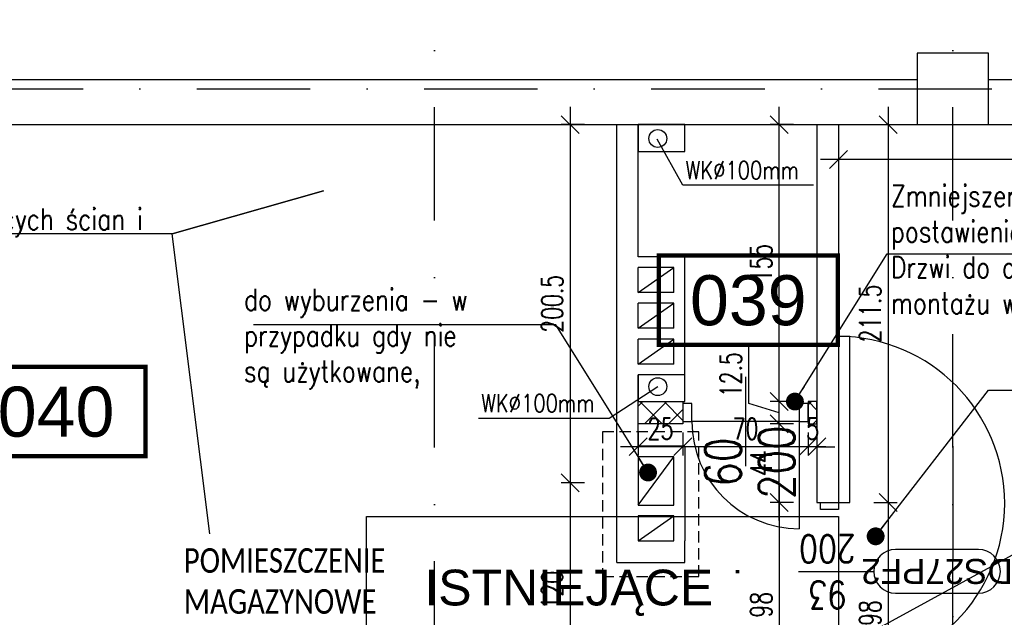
# Model space of a CAD drawing. Header units: centimetres. Extents: x -10729 to 23827, y -4437 to 19798.
# Tile 83 of 95: x 8738 to 9289, y 12414 to 12749. Entities that reach past the tile are written whole.
import ezdxf
from ezdxf.enums import TextEntityAlignment as Align

# ---------------------------------------------------------------- set-up
doc = ezdxf.new("R2010")
doc.units = ezdxf.units.CM
doc.header["$PDMODE"] = 35
doc.header["$PDSIZE"] = 0.1
doc.linetypes.add('Kondygnacja  -0_5$0$HIDDEN', pattern=[9.525, 6.35, -3.175])
doc.linetypes.add('Osie rzutów$0$DASHDOT2', pattern=[12.7, 6.35, -3.175, 0, -3.175])
doc.layers.get('0').update_dxf_attribs({"color": 8})
doc.layers.get('DEFPOINTS').update_dxf_attribs({"color": 8})
for name, color, linetype in [('KJP_OPISY WSPÓLNE', 7, 'Continuous'), ('Kondygnacja  -0_5$0$ARCH_GK', 8, 'Continuous'), ('Kondygnacja  -0_5$0$ARCH_INFO_ETYK_DRZWI', 8, 'Continuous'), ('Kondygnacja  -0_5$0$ARCH_INFO_ETYK_DRZWI_IST', 8, 'Continuous'), ('Kondygnacja  -0_5$0$ARCH_INFO_OPISY', 8, 'Continuous'), ('Kondygnacja  -0_5$0$ARCH_MUROWANE', 8, 'Continuous'), ('Kondygnacja  -0_5$0$ARCH_MUROWANE_IST', 8, 'Continuous'), ('Kondygnacja  -0_5$0$ARCH_POMOCNICZE', 8, 'Continuous'), ('Kondygnacja  -0_5$0$ARCH_WIDOK_IST', 8, 'Continuous'), ('Kondygnacja  -0_5$0$ARCH_WYPOSAŻENIE_SANITARNE_IST', 8, 'Continuous'), ('Kondygnacja  -0_5$0$ARCH_ŚLUSARKA_DRZWI_IST', 8, 'Continuous'), ('Kondygnacja  -0_5$0$ARCH_ŻELBET_IST', 8, 'Continuous'), ('Kondygnacja +0_5$0$ARCH_ŚLUSARKA_DRZWI', 8, 'Continuous'), ('Osie rzutów$0$ARCH_INFO_OSIE_IST', 8, 'Osie rzutów$0$DASHDOT2'), ('Osie rzutów$0$ARCH_INFO_OSIE_OPISY_IST', 8, 'Continuous'), ('Pomieszczenia -05$0$ARCH_INFO_AREA_ETYKIETY_200', 8, 'Continuous')]:
    doc.layers.add(name, color=color, linetype=linetype)
doc.layers.add('Kondygnacja  -0_5$0$ARCH_INFO_WYMIARY', color=8, linetype='Continuous', lineweight=9)
doc.styles.add('Arial', font='arial.ttf')
doc.styles.add('Kondygnacja  -0_5$0$Arial', font='arial.ttf')
doc.styles.add('Kondygnacja  -0_5$0$Romans', font='Romans.shx', dxfattribs={"width": 0.7})
doc.styles.add('Kondygnacja  -0_5$0$ROMANS-50-CM', font='romans.shx', dxfattribs={"width": 0.8, "height": 10})
doc.styles.add('Kondygnacja  -0_5$0$Standard', font='txt')
doc.styles.add('Kondygnacja +0$0$ROMANS-50-CM', font='romans.shx', dxfattribs={"width": 0.8, "height": 10})
doc.styles.add('Pomieszczenia -05$0$Arial', font='arial.ttf')
doc.dimstyles.new('Kondygnacja  -0_5$0$ISO-25', dxfattribs={"dimtxt": 2.5, "dimasz": 2.5, "dimexe": 1.25, "dimexo": 0.625, "dimtad": 1, "dimtxsty": 'Kondygnacja  -0_5$0$Standard', "dimcen": 2.5, "dimadec": 0, "dimazin": 0, "dimtfac": 1, "dimtmove": 0, "dimatfit": 3, "dimfxl": 1, "dimarcsym": 0})
doc.dimstyles.new('Kondygnacja  -0_5$0$Wymiary 1-100', dxfattribs={"dimtxt": 12, "dimasz": 10, "dimexe": 5, "dimexo": 0, "dimgap": 4, "dimtad": 1, "dimrnd": 0.5, "dimzin": 12, "dimdsep": 46, "dimtxsty": 'Kondygnacja  -0_5$0$Romans', "dimblk": 'Kondygnacja  -0_5$0$_Oblique', "dimcen": 10, "dimdle": 10, "dimclrt": 55, "dimazin": 0, "dimtfac": 1, "dimtmove": 1, "dimatfit": 3, "dimfxl": 8, "dimfxlon": 1, "dimtolj": 1, "dimtzin": 0, "dimarcsym": 0})

# ---------------------------------------------------------------- blocks, each defined once
blk = doc.blocks.new('Osie rzutów')
at = {"layer": 'Osie rzutów$0$ARCH_INFO_OSIE_IST', "ltscale": 10}
for p, q in [((8970, 12255), (8970, 14290.38)), ((9260, 12255), (9260, 14290.38)), ((7947.38, 12710), (13655, 12710)), ((9260, 12510), (9260, 4623.26))]:
    blk.add_line(p, q, dxfattribs=at)
blk = doc.blocks.new('Kondygnacja  -0_5$0$A$C00C90F23')
at = {"layer": 'Kondygnacja  -0_5$0$ARCH_MUROWANE_IST', "ltscale": 4}
for points in [[(9240, 12715), (8680, 12715)], [(9530, 12715), (9280, 12715)]]:
    blk.add_lwpolyline(points, dxfattribs=at)
blk = doc.blocks.new('Kondygnacja  -0_5$0$T-drzwi_lewe-200')
at = {"layer": 'Kondygnacja  -0_5$0$ARCH_INFO_ETYK_DRZWI'}
blk.add_line((0, 0), (-60, 0), dxfattribs=at)
blk.add_lwpolyline([(-77.5, 17.5), (-143.68, 17.5, 1), (-143.68, -17.5), (-77.5, -17.5, 1)], format="xyb", close=True, dxfattribs=at)
at = {"layer": 'Kondygnacja  -0_5$0$ARCH_INFO_ETYK_DRZWI', "color": 1, "style": 'Kondygnacja  -0_5$0$Arial'}
blk.add_attdef('ADS_DRZWI:ODPORNOŚĆ_OGNIOWA', text='', height=20, rotation=90, dxfattribs=at).set_placement((56.44, 0.12), align=Align.BOTTOM_CENTER)
at = {"layer": 'Kondygnacja  -0_5$0$ARCH_INFO_ETYK_DRZWI', "style": 'Kondygnacja  -0_5$0$Romans', "width": 0.8}
for tag, p in [('ADS_DRZWI:SZEROKOŚĆ', (-23, 7.91)), ('ADS_DRZWI:WYSOKOŚĆ', (-23, -29))]:
    blk.add_attdef(tag, text='', height=22, dxfattribs=at).set_placement(p, align=Align.CENTER)
at = {"layer": 'Kondygnacja  -0_5$0$ARCH_INFO_ETYK_DRZWI', "style": 'Kondygnacja  -0_5$0$Arial'}
blk.add_attdef('ADS_DRZWI:SYMBOL', text='', height=20, dxfattribs=at).set_placement((-110.59, 0), align=Align.MIDDLE)
blk = doc.blocks.new('Kondygnacja  -0_5$0$_Oblique')
at = {"color": 0, "linetype": 'ByBlock', "lineweight": -2}
blk.add_line((-0.5, -0.5), (0.5, 0.5), dxfattribs=at)
blk = doc.blocks.new('*D273')
at = {"layer": 'DEFPOINTS', "color": 0}
for p in [(9262.63, 12478.5), (9162.8, 12380.5), (9260.73, 12380.5)]:
    blk.add_point(p, dxfattribs=at)
at = {"layer": 'Kondygnacja  -0_5$0$ARCH_INFO_WYMIARY', "color": 0, "lineweight": -2}
for p, q in [((9162.8, 12488.5), (9162.8, 12370.5)), ((9170.8, 12478.5), (9157.8, 12478.5)), ((9170.8, 12380.5), (9157.8, 12380.5))]:
    blk.add_line(p, q, dxfattribs=at)
at = {"layer": 'Kondygnacja  -0_5$0$ARCH_INFO_WYMIARY', "color": 0, "lineweight": -2, "xscale": 10, "yscale": 10, "zscale": 10}
for p, rotation in [((9162.8, 12478.5), 90), ((9162.8, 12380.5), 270)]:
    blk.add_blockref('Kondygnacja  -0_5$0$_Oblique', p, dxfattribs=dict(at, rotation=rotation))
at = {"layer": 'Kondygnacja  -0_5$0$ARCH_INFO_WYMIARY', "color": 55, "insert": (9152.8, 12421.26), "char_height": 12, "attachment_point": 5, "rotation": 90, "style": 'Kondygnacja  -0_5$0$Romans'}
blk.add_mtext('\\A1;98', dxfattribs=at)
blk = doc.blocks.new('Pomieszczenia -05$0$etykieta_numer')
at = {"color": 0, "linetype": 'ByBlock', "const_width": 2.44}
blk.add_lwpolyline([(-50, -50), (-50, 0), (50, 0), (50, -50)], close=True, dxfattribs=at)
at = {"color": 0, "linetype": 'ByBlock', "style": 'Pomieszczenia -05$0$Arial'}
blk.add_attdef('AECAREA:NUMBER', text='', height=28, dxfattribs=at).set_placement((0, -25), align=Align.MIDDLE)
blk = doc.blocks.new('Kondygnacja  -0_5$0$DRZWI60')
at = {"color": 0}
blk.add_line((-30, 0), (-30, 60), dxfattribs=at)
at = {"color": 0, "lineweight": -3}
for p, q in [((0, -25), (0, 25)), ((-30, 0), (30, 0))]:
    blk.add_line(p, q, dxfattribs=at)
for points in [[(-35, -10), (-30, -10), (-30, 0), (-35, 0)], [(30, -10), (35, -10), (35, 0), (30, 0)]]:
    blk.add_lwpolyline(points, close=True, dxfattribs=at)
blk.add_arc((-30, 0), 60, 0, 90, dxfattribs=at)
blk = doc.blocks.new('Kondygnacja  -0_5$0$_Dot')
at = {"color": 0, "linetype": 'ByBlock', "lineweight": -2}
blk.add_line((-0.5, 0), (-1, 0), dxfattribs=at)
at = {"color": 0, "linetype": 'ByBlock', "const_width": 0.5}
blk.add_lwpolyline([(-0.25, 0, 1), (0.25, 0, 1)], format="xyb", close=True, dxfattribs=at)
blk = doc.blocks.new('*D277')
at = {"layer": 'DEFPOINTS', "color": 0}
for p in [(9162.8, 12522.5), (9260.73, 12522.5), (9260.73, 12478.5)]:
    blk.add_point(p, dxfattribs=at)
at = {"layer": 'Kondygnacja  -0_5$0$ARCH_INFO_WYMIARY', "color": 0, "lineweight": -2}
for p, q in [((9162.8, 12468.5), (9162.8, 12532.5)), ((9170.8, 12522.5), (9157.8, 12522.5)), ((9170.8, 12478.5), (9157.8, 12478.5))]:
    blk.add_line(p, q, dxfattribs=at)
at = {"layer": 'Kondygnacja  -0_5$0$ARCH_INFO_WYMIARY', "color": 0, "lineweight": -2, "xscale": 10, "yscale": 10, "zscale": 10}
for p, rotation in [((9162.8, 12522.5), 90), ((9162.8, 12478.5), 270)]:
    blk.add_blockref('Kondygnacja  -0_5$0$_Oblique', p, dxfattribs=dict(at, rotation=rotation))
at = {"layer": 'Kondygnacja  -0_5$0$ARCH_INFO_WYMIARY', "color": 55, "insert": (9152.8, 12500.5), "char_height": 12, "attachment_point": 5, "rotation": 90, "style": 'Kondygnacja  -0_5$0$Romans'}
blk.add_mtext('\\A1;44', dxfattribs=at)
blk = doc.blocks.new('*D278')
at = {"layer": 'DEFPOINTS', "color": 0}
for p in [(9162.8, 12535), (9260.73, 12535), (9260.73, 12522.5)]:
    blk.add_point(p, dxfattribs=at)
at = {"layer": 'Kondygnacja  -0_5$0$ARCH_INFO_WYMIARY', "color": 0, "lineweight": -2}
for p, q in [((9145.8, 12533.85), (9145.8, 12566.25)), ((9162.8, 12512.5), (9162.8, 12545)), ((9162.8, 12528.75), (9145.8, 12533.85)), ((9170.8, 12535), (9157.8, 12535)), ((9170.8, 12522.5), (9157.8, 12522.5))]:
    blk.add_line(p, q, dxfattribs=at)
at = {"layer": 'Kondygnacja  -0_5$0$ARCH_INFO_WYMIARY', "color": 0, "lineweight": -2, "xscale": 10, "yscale": 10, "zscale": 10}
for p, rotation in [((9162.8, 12535), 90), ((9162.8, 12522.5), 270)]:
    blk.add_blockref('Kondygnacja  -0_5$0$_Oblique', p, dxfattribs=dict(at, rotation=rotation))
at = {"layer": 'Kondygnacja  -0_5$0$ARCH_INFO_WYMIARY', "color": 55, "insert": (9135.8, 12550.05), "char_height": 12, "attachment_point": 5, "rotation": 90, "style": 'Kondygnacja  -0_5$0$Romans'}
blk.add_mtext('\\A1;12.5', dxfattribs=at)
blk = doc.blocks.new('*D279')
at = {"layer": 'DEFPOINTS', "color": 0}
for p in [(9162.8, 12690), (9260.73, 12690), (9260.73, 12535)]:
    blk.add_point(p, dxfattribs=at)
at = {"layer": 'Kondygnacja  -0_5$0$ARCH_INFO_WYMIARY', "color": 0, "lineweight": -2}
for p, q in [((9162.8, 12525), (9162.8, 12700)), ((9170.8, 12690), (9157.8, 12690)), ((9170.8, 12535), (9157.8, 12535))]:
    blk.add_line(p, q, dxfattribs=at)
at = {"layer": 'Kondygnacja  -0_5$0$ARCH_INFO_WYMIARY', "color": 0, "lineweight": -2, "xscale": 10, "yscale": 10, "zscale": 10}
for p, rotation in [((9162.8, 12690), 90), ((9162.8, 12535), 270)]:
    blk.add_blockref('Kondygnacja  -0_5$0$_Oblique', p, dxfattribs=dict(at, rotation=rotation))
at = {"layer": 'Kondygnacja  -0_5$0$ARCH_INFO_WYMIARY', "color": 55, "insert": (9152.8, 12612.5), "char_height": 12, "attachment_point": 5, "rotation": 90, "style": 'Kondygnacja  -0_5$0$Romans'}
blk.add_mtext('\\A1;155', dxfattribs=at)
blk = doc.blocks.new('*D280')
at = {"layer": 'DEFPOINTS', "color": 0}
for p in [(9179, 12535), (9184, 12535), (9179, 12509.72)]:
    blk.add_point(p, dxfattribs=at)
at = {"layer": 'Kondygnacja  -0_5$0$ARCH_INFO_WYMIARY', "color": 0, "lineweight": -2}
for p, q in [((9179, 12517.72), (9179, 12504.72)), ((9184, 12517.72), (9184, 12504.72)), ((9179, 12509.72), (9169, 12509.72)), ((9184, 12509.72), (9179, 12509.72)), ((9184, 12509.72), (9194, 12509.72))]:
    blk.add_line(p, q, dxfattribs=at)
at = {"layer": 'Kondygnacja  -0_5$0$ARCH_INFO_WYMIARY', "color": 0, "lineweight": -2, "xscale": 10, "yscale": 10, "zscale": 10}
blk.add_blockref('Kondygnacja  -0_5$0$_Oblique', (9179, 12509.72), dxfattribs=at)
at = {"layer": 'Kondygnacja  -0_5$0$ARCH_INFO_WYMIARY', "color": 0, "lineweight": -2, "xscale": 10, "yscale": 10, "zscale": 10, "rotation": 180}
blk.add_blockref('Kondygnacja  -0_5$0$_Oblique', (9184, 12509.72), dxfattribs=at)
at = {"layer": 'Kondygnacja  -0_5$0$ARCH_INFO_WYMIARY', "color": 55, "insert": (9181.5, 12519.72), "char_height": 12, "attachment_point": 5, "style": 'Kondygnacja  -0_5$0$Romans'}
blk.add_mtext('\\A1;5', dxfattribs=at)
blk = doc.blocks.new('*D281')
at = {"layer": 'DEFPOINTS', "color": 0}
for p in [(9109, 12523.82), (9179, 12523.82), (9109, 12509.72)]:
    blk.add_point(p, dxfattribs=at)
at = {"layer": 'Kondygnacja  -0_5$0$ARCH_INFO_WYMIARY', "color": 0, "lineweight": -2}
for p, q in [((9109, 12517.72), (9109, 12504.72)), ((9179, 12517.72), (9179, 12504.72)), ((9189, 12509.72), (9099, 12509.72))]:
    blk.add_line(p, q, dxfattribs=at)
at = {"layer": 'Kondygnacja  -0_5$0$ARCH_INFO_WYMIARY', "color": 0, "lineweight": -2, "xscale": 10, "yscale": 10, "zscale": 10, "rotation": 180}
blk.add_blockref('Kondygnacja  -0_5$0$_Oblique', (9109, 12509.72), dxfattribs=at)
at = {"layer": 'Kondygnacja  -0_5$0$ARCH_INFO_WYMIARY', "color": 0, "lineweight": -2, "xscale": 10, "yscale": 10, "zscale": 10}
blk.add_blockref('Kondygnacja  -0_5$0$_Oblique', (9179, 12509.72), dxfattribs=at)
at = {"layer": 'Kondygnacja  -0_5$0$ARCH_INFO_WYMIARY', "color": 55, "insert": (9144, 12519.72), "char_height": 12, "attachment_point": 5, "style": 'Kondygnacja  -0_5$0$Romans'}
blk.add_mtext('\\A1;70', dxfattribs=at)
blk = doc.blocks.new('*D282')
at = {"layer": 'DEFPOINTS', "color": 0}
for p in [(9084, 12523.82), (9109, 12523.82), (9084, 12509.72)]:
    blk.add_point(p, dxfattribs=at)
at = {"layer": 'Kondygnacja  -0_5$0$ARCH_INFO_WYMIARY', "color": 0, "lineweight": -2}
for p, q in [((9084, 12517.72), (9084, 12504.72)), ((9109, 12517.72), (9109, 12504.72)), ((9119, 12509.72), (9074, 12509.72))]:
    blk.add_line(p, q, dxfattribs=at)
at = {"layer": 'Kondygnacja  -0_5$0$ARCH_INFO_WYMIARY', "color": 0, "lineweight": -2, "xscale": 10, "yscale": 10, "zscale": 10, "rotation": 180}
blk.add_blockref('Kondygnacja  -0_5$0$_Oblique', (9084, 12509.72), dxfattribs=at)
at = {"layer": 'Kondygnacja  -0_5$0$ARCH_INFO_WYMIARY', "color": 0, "lineweight": -2, "xscale": 10, "yscale": 10, "zscale": 10}
blk.add_blockref('Kondygnacja  -0_5$0$_Oblique', (9109, 12509.72), dxfattribs=at)
at = {"layer": 'Kondygnacja  -0_5$0$ARCH_INFO_WYMIARY', "color": 55, "insert": (9096.5, 12519.72), "char_height": 12, "attachment_point": 5, "style": 'Kondygnacja  -0_5$0$Romans'}
blk.add_mtext('\\A1;25', dxfattribs=at)
blk = doc.blocks.new('*D283')
at = {"layer": 'DEFPOINTS', "color": 0}
for p in [(9196, 12690), (9196, 12478.5), (9223.81, 12478.5)]:
    blk.add_point(p, dxfattribs=at)
at = {"layer": 'Kondygnacja  -0_5$0$ARCH_INFO_WYMIARY', "color": 0, "lineweight": -2}
for p, q in [((9223.81, 12700), (9223.81, 12468.5)), ((9215.81, 12690), (9228.81, 12690)), ((9215.81, 12478.5), (9228.81, 12478.5))]:
    blk.add_line(p, q, dxfattribs=at)
at = {"layer": 'Kondygnacja  -0_5$0$ARCH_INFO_WYMIARY', "color": 0, "lineweight": -2, "xscale": 10, "yscale": 10, "zscale": 10}
for p, rotation in [((9223.81, 12690), 90), ((9223.81, 12478.5), 270)]:
    blk.add_blockref('Kondygnacja  -0_5$0$_Oblique', p, dxfattribs=dict(at, rotation=rotation))
at = {"layer": 'Kondygnacja  -0_5$0$ARCH_INFO_WYMIARY', "color": 55, "insert": (9213.81, 12584.25), "char_height": 12, "attachment_point": 5, "rotation": 90, "style": 'Kondygnacja  -0_5$0$Romans'}
blk.add_mtext('\\A1;211.5', dxfattribs=at)
blk = doc.blocks.new('*D284')
at = {"layer": 'DEFPOINTS', "color": 0}
for p in [(9190.95, 12478.5), (9190.95, 12380.5), (9223.81, 12380.5)]:
    blk.add_point(p, dxfattribs=at)
at = {"layer": 'Kondygnacja  -0_5$0$ARCH_INFO_WYMIARY', "color": 0, "lineweight": -2}
for p, q in [((9223.81, 12488.5), (9223.81, 12370.5)), ((9215.81, 12478.5), (9228.81, 12478.5)), ((9215.81, 12380.5), (9228.81, 12380.5))]:
    blk.add_line(p, q, dxfattribs=at)
at = {"layer": 'Kondygnacja  -0_5$0$ARCH_INFO_WYMIARY', "color": 0, "lineweight": -2, "xscale": 10, "yscale": 10, "zscale": 10}
for p, rotation in [((9223.81, 12478.5), 90), ((9223.81, 12380.5), 270)]:
    blk.add_blockref('Kondygnacja  -0_5$0$_Oblique', p, dxfattribs=dict(at, rotation=rotation))
at = {"layer": 'Kondygnacja  -0_5$0$ARCH_INFO_WYMIARY', "color": 55, "insert": (9213.81, 12416.63), "char_height": 12, "attachment_point": 5, "rotation": 90, "style": 'Kondygnacja  -0_5$0$Romans'}
blk.add_mtext('\\A1;98', dxfattribs=at)
blk = doc.blocks.new('*D294')
at = {"layer": 'DEFPOINTS', "color": 0}
for p in [(9196, 12690), (9570, 12690), (9196, 12670.51)]:
    blk.add_point(p, dxfattribs=at)
at = {"layer": 'Kondygnacja  -0_5$0$ARCH_INFO_WYMIARY', "color": 0, "lineweight": -2}
for p, q in [((9196, 12678.51), (9196, 12665.51)), ((9570, 12678.51), (9570, 12665.51)), ((9580, 12670.51), (9186, 12670.51))]:
    blk.add_line(p, q, dxfattribs=at)
at = {"layer": 'Kondygnacja  -0_5$0$ARCH_INFO_WYMIARY', "color": 0, "lineweight": -2, "xscale": 10, "yscale": 10, "zscale": 10, "rotation": 180}
blk.add_blockref('Kondygnacja  -0_5$0$_Oblique', (9196, 12670.51), dxfattribs=at)
at = {"layer": 'Kondygnacja  -0_5$0$ARCH_INFO_WYMIARY', "color": 0, "lineweight": -2, "xscale": 10, "yscale": 10, "zscale": 10}
blk.add_blockref('Kondygnacja  -0_5$0$_Oblique', (9570, 12670.51), dxfattribs=at)
at = {"layer": 'Kondygnacja  -0_5$0$ARCH_INFO_WYMIARY', "color": 55, "insert": (9383, 12680.51), "char_height": 12, "attachment_point": 5, "style": 'Kondygnacja  -0_5$0$Romans'}
blk.add_mtext('\\A1;374', dxfattribs=at)
blk = doc.blocks.new('*D298')
at = {"layer": 'DEFPOINTS', "color": 0}
for p in [(9055.37, 12690), (9045.89, 12489.5), (9064, 12489.5)]:
    blk.add_point(p, dxfattribs=at)
at = {"layer": 'Kondygnacja  -0_5$0$ARCH_INFO_WYMIARY', "color": 0, "lineweight": -2}
for p, q in [((9045.89, 12700), (9045.89, 12479.5)), ((9053.89, 12690), (9040.89, 12690)), ((9053.89, 12489.5), (9040.89, 12489.5))]:
    blk.add_line(p, q, dxfattribs=at)
at = {"layer": 'Kondygnacja  -0_5$0$ARCH_INFO_WYMIARY', "color": 0, "lineweight": -2, "xscale": 10, "yscale": 10, "zscale": 10}
for p, rotation in [((9045.89, 12690), 90), ((9045.89, 12489.5), 270)]:
    blk.add_blockref('Kondygnacja  -0_5$0$_Oblique', p, dxfattribs=dict(at, rotation=rotation))
at = {"layer": 'Kondygnacja  -0_5$0$ARCH_INFO_WYMIARY', "color": 55, "insert": (9035.89, 12589.75), "char_height": 12, "attachment_point": 5, "rotation": 90, "style": 'Kondygnacja  -0_5$0$Romans'}
blk.add_mtext('\\A1;200.5', dxfattribs=at)
blk = doc.blocks.new('*D299')
at = {"layer": 'DEFPOINTS', "color": 0}
for p in [(9064, 12489.5), (9045.89, 12369.5), (9064, 12369.5)]:
    blk.add_point(p, dxfattribs=at)
at = {"layer": 'Kondygnacja  -0_5$0$ARCH_INFO_WYMIARY', "color": 0, "lineweight": -2}
for p, q in [((9045.89, 12499.5), (9045.89, 12359.5)), ((9053.89, 12489.5), (9040.89, 12489.5)), ((9053.89, 12369.5), (9040.89, 12369.5))]:
    blk.add_line(p, q, dxfattribs=at)
at = {"layer": 'Kondygnacja  -0_5$0$ARCH_INFO_WYMIARY', "color": 0, "lineweight": -2, "xscale": 10, "yscale": 10, "zscale": 10}
for p, rotation in [((9045.89, 12489.5), 90), ((9045.89, 12369.5), 270)]:
    blk.add_blockref('Kondygnacja  -0_5$0$_Oblique', p, dxfattribs=dict(at, rotation=rotation))
at = {"layer": 'Kondygnacja  -0_5$0$ARCH_INFO_WYMIARY', "color": 55, "insert": (9035.89, 12429.5), "char_height": 12, "attachment_point": 5, "rotation": 90, "style": 'Kondygnacja  -0_5$0$Romans'}
blk.add_mtext('\\A1;120', dxfattribs=at)

msp = doc.modelspace()

# ---------------------------------------------------------------- hatches: boundary and pattern name
at = {"layer": 'Kondygnacja  -0_5$0$ARCH_MUROWANE', "linetype": 'Continuous', "lineweight": -3}
h = msp.add_hatch(dxfattribs=at)
h.set_pattern_fill('ANSI37', color=256, scale=3, style=0)
h.paths.add_polyline_path([(9084, 12535), (9109, 12535), (9109, 12522.5), (9084, 12522.5)])
h.paths.add_polyline_path([(9179, 12535), (9179, 12522.5), (9184, 12522.5), (9184, 12535)])

# ---------------------------------------------------------------- linework, layer by layer
at = {"linetype": 'Kondygnacja  -0_5$0$HIDDEN'}
msp.add_lwpolyline([(9118, 12518), (9064, 12518), (9064, 12437), (9118, 12437)], close=True, dxfattribs=at)
at = {"layer": 'KJP_OPISY WSPÓLNE', "elevation": 630}
msp.add_lwpolyline([(8932, 12470.607), (9196.078, 12470.607), (9196.078, 12328.148), (8932, 12328.148)], close=True, dxfattribs=at)
at = {"layer": 'Kondygnacja  -0_5$0$ARCH_GK', "linetype": 'Continuous', "lineweight": -3}
msp.add_line((9072, 12563), (9072, 12573), dxfattribs=at)
for points in [[(9084, 12535), (9109, 12535), (9109, 12522.5), (9084, 12522.5), (9084, 12535)], [(9179, 12535), (9179, 12522.5), (9184, 12522.5), (9184, 12535), (9179, 12535)]]:
    msp.add_lwpolyline(points, dxfattribs=at)
at = {"layer": 'Kondygnacja  -0_5$0$ARCH_INFO_OPISY'}
msp.add_lwpolyline([(8844.337, 12461), (8823.334, 12628.923), (8908, 12653), (8823.334, 12628.923), (8600.967, 12628.923)], dxfattribs=at)
at = {"layer": 'Kondygnacja  -0_5$0$ARCH_MUROWANE_IST', "ltscale": 4}
for p, q in [((8695, 12690), (9598, 12690)), ((9072, 12445), (9072, 12690)), ((9084, 12616), (9084, 12690)), ((9184, 12690), (9184, 12478.5)), ((9196, 12690), (9196, 12478.5)), ((9110, 12616), (9084, 12616)), ((9110, 12550), (9110, 12616)), ((9084, 12596), (9084, 12610)), ((9104, 12610), (9084, 12610)), ((9104, 12596), (9104, 12610)), ((9104, 12596), (9084, 12596)), ((9084, 12576), (9084, 12590)), ((9104, 12590), (9084, 12590)), ((9104, 12576), (9104, 12590)), ((9104, 12576), (9084, 12576)), ((9084, 12556), (9084, 12570)), ((9104, 12570), (9084, 12570)), ((9104, 12556), (9104, 12570)), ((9104, 12556), (9084, 12556)), ((9084, 12510), (9084, 12550)), ((9110, 12550), (9084, 12550)), ((9110, 12510), (9084, 12510)), ((9110, 12510), (9110, 12457)), ((9184, 12478.5), (9196, 12478.5)), ((9110, 12445), (9110, 12457)), ((9072, 12445), (9110, 12445))]:
    msp.add_line(p, q, dxfattribs=at)
for points in [[(9084, 12477), (9104, 12477), (9104, 12504), (9084, 12504)], [(9084, 12457), (9104, 12457), (9104, 12471), (9084, 12471)]]:
    msp.add_lwpolyline(points, close=True, dxfattribs=at)
at = {"layer": 'Kondygnacja  -0_5$0$ARCH_WIDOK_IST'}
for p, q in [((9084, 12596), (9104, 12610)), ((9084, 12576), (9104, 12590)), ((9084, 12556), (9104, 12570)), ((9084, 12477), (9104, 12504)), ((9084, 12457), (9104, 12471))]:
    msp.add_line(p, q, dxfattribs=at)
for points in [[(9084, 12675), (9110, 12675), (9110, 12690), (9084, 12690)], [(9084, 12535), (9110, 12535), (9110, 12550), (9084, 12550)]]:
    msp.add_lwpolyline(points, close=True, dxfattribs=at)
at = {"layer": 'Kondygnacja  -0_5$0$ARCH_WYPOSAŻENIE_SANITARNE_IST'}
for points in [[(9182.144, 12656.114), (9109.031, 12656.114), (9094.615, 12681.843)], [(8994.711, 12525.699), (9067.825, 12525.699), (9094.948, 12543.343)]]:
    msp.add_lwpolyline(points, dxfattribs=at)
for centre in [(9094.948, 12682.213), (9094.948, 12543.343)]:
    msp.add_circle(centre, 5, dxfattribs=at)
at = {"layer": 'Kondygnacja  -0_5$0$ARCH_ŻELBET_IST', "ltscale": 4}
msp.add_lwpolyline([(9240, 12690), (9280, 12690), (9280, 12730), (9240, 12730)], close=True, dxfattribs=at)
msp.add_lwpolyline([(9240, 12690), (9280, 12690), (9280, 12730), (9240, 12730)], close=True, dxfattribs=at)
at = {"layer": 'Kondygnacja +0_5$0$ARCH_ŚLUSARKA_DRZWI', "linetype": 'Continuous', "lineweight": -3}
for points in [[(9196, 12478.5), (9202.3, 12478.5), (9202.3, 12571.5), (9196, 12571.5)], [(9185.9, 12474.5), (9185.9, 12478.5), (9196, 12478.5), (9196, 12474.5)]]:
    msp.add_lwpolyline(points, close=True, dxfattribs=at)
msp.add_arc((9195.5, 12478), 93.501, 270.30639, 89.69361, dxfattribs=at)

# ---------------------------------------------------------------- block references
at = {"layer": 'Kondygnacja  -0_5$0$ARCH_INFO_ETYK_DRZWI', "linetype": 'Continuous', "lineweight": -3, "xscale": 0.7000000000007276, "yscale": 0.7000000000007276, "zscale": 0.7, "rotation": 180}
msp.add_blockref('Kondygnacja  -0_5$0$T-drzwi_lewe-200', (9173.752, 12439.937), dxfattribs=at).add_auto_attribs({'ADS_DRZWI:SYMBOL': 'DS27PF2', 'ADS_DRZWI:SZEROKOŚĆ': '93', 'ADS_DRZWI:ODPORNOŚĆ_OGNIOWA': '.', 'ADS_DRZWI:WYSOKOŚĆ': '200'})
at = {"layer": 'Kondygnacja  -0_5$0$ARCH_POMOCNICZE'}
msp.add_blockref('Kondygnacja  -0_5$0$A$C00C90F23', (0, 0), dxfattribs=at)
at = {"layer": 'Kondygnacja  -0_5$0$ARCH_ŚLUSARKA_DRZWI_IST', "rotation": 180}
msp.add_blockref('Kondygnacja  -0_5$0$DRZWI60', (9144, 12523.822), dxfattribs=at)
at = {"layer": 'Osie rzutów$0$ARCH_INFO_OSIE_OPISY_IST'}
msp.add_blockref('Osie rzutów', (0, 0), dxfattribs=at)
at = {"layer": 'Pomieszczenia -05$0$ARCH_INFO_AREA_ETYKIETY_200', "linetype": 'Continuous', "lineweight": -3}
for p, values in [((9145.581, 12616.715), {'AECAREA:NUMBER': '039'}), ((8758.352, 12554.359), {'AECAREA:NUMBER': '040'})]:
    msp.add_blockref('Pomieszczenia -05$0$etykieta_numer', p, dxfattribs=at).add_auto_attribs(values)

# ---------------------------------------------------------------- texts
at = {"layer": 'KJP_OPISY WSPÓLNE', "insert": (8964.349, 12440.908, 1854.21), "char_height": 20.02, "width": 294.26643, "attachment_point": 1, "style": 'Arial'}
msp.add_mtext('ISTNIEJĄCE OGRZEWANIE GRZEJNIKOWE ', dxfattribs=at)
at = {"layer": 'Kondygnacja  -0_5$0$ARCH_INFO_ETYK_DRZWI_IST', "insert": (9146.5, 12501.099), "char_height": 20, "width": 10, "attachment_point": 5, "rotation": 90, "line_spacing_factor": 0.9, "style": 'Kondygnacja  -0_5$0$ROMANS-50-CM'}
msp.add_mtext('60\\P200', dxfattribs=at)
at = {"layer": 'Kondygnacja  -0_5$0$ARCH_INFO_OPISY', "attachment_point": 7, "style": 'Kondygnacja +0$0$ROMANS-50-CM'}
for s, insert, char_height, width in [('Zmniejszenie szachtu - wyburzenie i postawienie nowej ściany.\\PDrzwi do demontażu i ponowengo montażu w nowej ścianie.', (9225.316, 12580.161), 12, 277.84062), ('wyburzenie istniejących ścian i demontaż stolarki', (8606.115, 12611.096), 12, 219.99728), ('do wyburzenia - w przypadku gdy nie są użytkowane,', (8863.48, 12542.025), 12, 145.78535), ('\\pt165;{\\fCalibri|b0|i0|c238|p34;\\H0.9167x;POMIESZCZENIE\\PMAGAZYNOWE}', (8829.836, 12416.093), 15, 539.02277)]:
    msp.add_mtext(s, dxfattribs=dict(at, insert=insert, char_height=char_height, width=width))
at = {"layer": 'Kondygnacja  -0_5$0$ARCH_WYPOSAŻENIE_SANITARNE_IST', "char_height": 10, "width": 92.68342, "attachment_point": 1, "style": 'Kondygnacja  -0_5$0$ROMANS-50-CM'}
for insert in [(9110.51, 12669.496), (8996.19, 12539.082)]:
    msp.add_mtext('WK%%C100mm', dxfattribs=dict(at, insert=insert))

# ---------------------------------------------------------------- dimensions: what is measured, and where the dimension line sits
at = {"layer": 'Kondygnacja  -0_5$0$ARCH_INFO_WYMIARY'}
for base, p1, p2, picture, middle in [((9045.889, 12489.5), (9055.37, 12690), (9064, 12489.5), '*D298', (9035.889, 12589.75)), ((9162.795, 12690), (9260.728, 12535), (9260.728, 12690), '*D279', (9152.795, 12612.5)), ((9223.809, 12478.5), (9196, 12690), (9196, 12478.5), '*D283', (9213.809, 12584.25)), ((9162.795, 12535), (9260.728, 12522.5), (9260.728, 12535), '*D278', (9135.795, 12537.85)), ((9162.795, 12522.5), (9260.728, 12478.5), (9260.728, 12522.5), '*D277', (9152.795, 12500.5)), ((9045.889, 12369.5), (9064, 12489.5), (9064, 12369.5), '*D299', (9035.889, 12429.5))]:
    dim = msp.add_linear_dim(base=base, p1=p1, p2=p2, angle=90, dimstyle='Kondygnacja  -0_5$0$Wymiary 1-100', dxfattribs=at)
    dim.commit()
    dim.dimension.update_dxf_attribs({"geometry": picture, "text_midpoint": middle})
for base, p1, p2, picture, middle in [((9196, 12670.508), (9570, 12690), (9196, 12690), '*D294', (9383, 12680.508)), ((9084, 12509.716), (9109, 12523.822), (9084, 12523.822), '*D282', (9096.5, 12519.716)), ((9109, 12509.716), (9179, 12523.822), (9109, 12523.822), '*D281', (9144, 12519.716))]:
    dim = msp.add_linear_dim(base=base, p1=p1, p2=p2, dimstyle='Kondygnacja  -0_5$0$Wymiary 1-100', dxfattribs=at)
    dim.commit()
    dim.dimension.update_dxf_attribs({"geometry": picture, "text_midpoint": middle})
dim = msp.add_linear_dim(base=(9179, 12509.716), p1=(9184, 12535), p2=(9179, 12535), dimstyle='Kondygnacja  -0_5$0$Wymiary 1-100', dxfattribs=at)
dim.commit()
dim.dimension.update_dxf_attribs({"geometry": '*D280', "text_midpoint": (9181.5, 12509.716), "dimtype": 160})
for base, p1, p2, picture, middle in [((9162.795, 12380.5), (9262.628, 12478.5), (9260.728, 12380.5), '*D273', (9162.795, 12421.258)), ((9223.809, 12380.5), (9190.95, 12478.5), (9190.95, 12380.5), '*D284', (9223.809, 12416.63))]:
    dim = msp.add_linear_dim(base=base, p1=p1, p2=p2, angle=90, dimstyle='Kondygnacja  -0_5$0$Wymiary 1-100', dxfattribs=at)
    dim.commit()
    dim.dimension.update_dxf_attribs({"geometry": picture, "text_midpoint": middle, "dimtype": 160})

# ---------------------------------------------------------------- leaders
at = {"layer": 'Kondygnacja  -0_5$0$ARCH_INFO_OPISY'}
for points in [[(9171.66, 12535), (9223.26, 12617.619), (9499.177, 12617.619)], [(9089.502, 12495.289), (9037.903, 12577.908), (8868.882, 12577.908)], [(9216.813, 12459.574), (9279.941, 12541.446), (9484.008, 12541.446)], [(9196, 12396.01), (9293.311, 12449.287), (9554.651, 12449.287)]]:
    msp.add_leader(points, dimstyle='Kondygnacja  -0_5$0$ISO-25', override={"dimscale": 5, "dimasz": 2, "dimtad": 0, "dimldrblk": 'Kondygnacja  -0_5$0$_Dot'}, dxfattribs=at)

doc.saveas('drawing.dxf')
